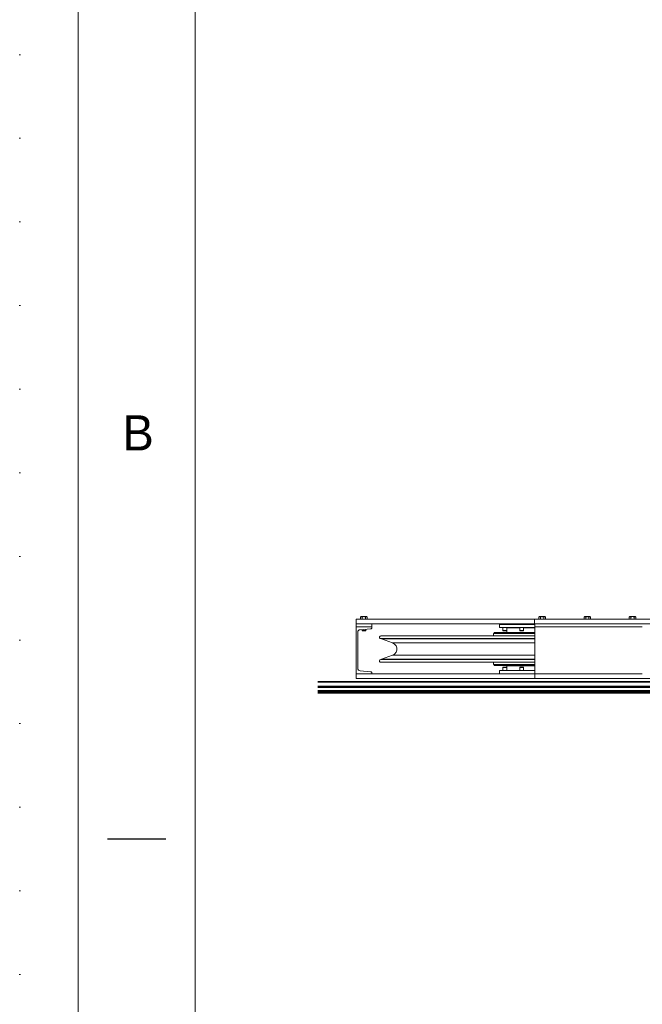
# Model space of a CAD drawing. Header units: millimetres. Extents: x 53056 to 116131, y -669674 to -625124.
# Tile 169 of 256: x 53056 to 57048, y -637882 to -631568. Entities that reach past the tile are written whole.
import ezdxf

# ---------------------------------------------------------------- set-up
doc = ezdxf.new("R2010")
doc.units = ezdxf.units.MM
doc.header["$MEASUREMENT"] = 0
doc.linetypes.add('DGN Style 1', pattern=[536.199087, 0.892178, -535.306909])
doc.layers.add('Main Cradle Rails', color=7, linetype='Continuous', lineweight=0)
doc.layers.add('Sheave', color=7, linetype='Continuous', lineweight=0)
doc.styles.add('Style-ENGINEERING', font='ENGINEERING.shx')

# ---------------------------------------------------------------- blocks, each defined once
blk = doc.blocks.new('*U56')
blk.add_line((-408.047, 141.03), (-413.047, 141.03))
at = {"color": 7, "linetype": 'Continuous', "lineweight": 0, "flags": 128}
blk.add_lwpolyline([(-415.547, 292.03), (415.453, 292.03), (415.453, -291.97), (-415.547, -291.97), (-415.547, 292.03)], close=True, dxfattribs=at)
at = {"color": 7, "linetype": 'Continuous', "lineweight": 13, "flags": 128}
blk.add_lwpolyline([(-405.547, 282.03), (405.453, 282.03), (405.453, -281.97), (-405.547, -281.97), (-405.547, 282.03)], close=True, dxfattribs=at)
at = {"insert": (-410.422, 175.78), "char_height": 3, "attachment_point": 5, "line_spacing_factor": 1.2, "style": 'Style-ENGINEERING'}
blk.add_mtext('B', dxfattribs=at)
blk = doc.blocks.new('*U55')
at = {"color": 7, "linetype": 'DGN Style 1', "lineweight": 0, "flags": 128}
blk.add_lwpolyline([(-31537.5, 22275), (31537.5, 22275), (31537.5, -22275), (-31537.5, -22275), (-31537.5, 22275)], close=True, dxfattribs=at)
at = {"layer": 'Main Cradle Rails', "color": 7, "linetype": 'Continuous', "lineweight": 0}
for p, q in [((-29625.6, 11586.9), (-26403.9, 11586.9)), ((-29625.6, 11581.9), (-26391, 11581.9)), ((-29625.6, 11556.9), (-25343.9, 11556.9)), ((-25343.9, 11551.9), (-29625.6, 11551.9)), ((-29625.6, 11547.5), (-25343.9, 11547.5)), ((-29625.6, 11529.8), (-25343.9, 11529.8)), ((-29625.6, 11524.8), (-25343.9, 11524.8)), ((-29625.6, 11520.2), (-25343.9, 11520.2)), ((-29625.6, 11515.3), (-25343.9, 11515.3)), ((-29625.6, 11511.9), (-25343.9, 11511.9))]:
    blk.add_line(p, q, dxfattribs=at)
at = {"layer": 'Sheave', "color": 7, "linetype": 'Continuous', "lineweight": 0}
for p, q in [((-29351.8, 12000.1), (-29351.8, 11987.1)), ((-29348.9, 12003), (-29347.5, 12003)), ((-29347.5, 12003), (-29343.6, 12003)), ((-29343.7, 12002.2), (-29341.2, 12000.1)), ((-29343.6, 12003), (-29337.6, 12003)), ((-29341.2, 12000.1), (-29341.2, 11987.1)), ((-29323.6, 12003), (-29317.6, 12003)), ((-29323, 12001.4), (-29320, 12000.1)), ((-29320, 12000.1), (-29317.9, 12001.9)), ((-29320, 12000.1), (-29320, 11987.1)), ((-29317.6, 12003), (-29313.7, 12003)), ((-29312.3, 12003), (-29313.7, 12003)), ((-29309.4, 11987.1), (-29309.4, 12000.1)), ((-28209.8, 12000.1), (-28209.8, 11987.1)), ((-28207, 12003), (-28205.6, 12003)), ((-28205.6, 12003), (-28201.6, 12003)), ((-28201.8, 12002.2), (-28199.2, 12000.1)), ((-28201.6, 12003), (-28195.7, 12003)), ((-28199.2, 12000.1), (-28199.2, 11987.1)), ((-28181.6, 12003), (-28175.7, 12003)), ((-28181, 12001.4), (-28178.1, 12000.1)), ((-28178.1, 12000.1), (-28176, 12001.9)), ((-28178.1, 12000.1), (-28178.1, 11987.1)), ((-28175.7, 12003), (-28171.7, 12003)), ((-28170.3, 12003), (-28171.7, 12003)), ((-28167.5, 11987.1), (-28167.5, 12000.1)), ((-27919.8, 12000.1), (-27919.8, 11987.1)), ((-27917, 12003), (-27915.6, 12003)), ((-27915.6, 12003), (-27911.6, 12003)), ((-27911.8, 12002.2), (-27909.2, 12000.1)), ((-27911.6, 12003), (-27905.7, 12003)), ((-27909.2, 12000.1), (-27909.2, 11987.1)), ((-27891.6, 12003), (-27885.7, 12003)), ((-27891, 12001.4), (-27888.1, 12000.1)), ((-27888.1, 12000.1), (-27886, 12001.9)), ((-27888.1, 12000.1), (-27888.1, 11987.1)), ((-27885.7, 12003), (-27881.7, 12003)), ((-27880.3, 12003), (-27881.7, 12003)), ((-27877.5, 11987.1), (-27877.5, 12000.1)), ((-27629.8, 12000.1), (-27629.8, 11987.1)), ((-27627, 12003), (-27625.6, 12003)), ((-27625.6, 12003), (-27621.6, 12003)), ((-27621.8, 12002.2), (-27619.2, 12000.1)), ((-27621.6, 12003), (-27615.7, 12003)), ((-27619.2, 12000.1), (-27619.2, 11987.1)), ((-27601.6, 12003), (-27595.7, 12003)), ((-27601, 12001.4), (-27598.1, 12000.1)), ((-27598.1, 12000.1), (-27596, 12001.9)), ((-27598.1, 12000.1), (-27598.1, 11987.1)), ((-27595.7, 12003), (-27591.7, 12003)), ((-27590.3, 12003), (-27591.7, 12003)), ((-27587.5, 11987.1), (-27587.5, 12000.1)), ((-29380.6, 11957.1), (-29380.6, 11987.1)), ((-29380.6, 11937.1), (-29380.6, 11957.1)), ((-29380.6, 11957.1), (-29379.4, 11957.1)), ((-29380.5, 11937.1), (-29380.6, 11937.1)), ((-29380.5, 11937.1), (-29380.5, 11637.1)), ((-29380.5, 11937.1), (-29280.5, 11937.1)), ((-29362.1, 11957.1), (-29379.4, 11957.1)), ((-29074.2, 11957.1), (-29362.1, 11957.1)), ((-29280.6, 11957.1), (-29280.6, 11937.1)), ((-29280.5, 11937.1), (-29280.5, 11932.5)), ((-28466.1, 11987.1), (-28263.5, 11987.1)), ((-28236.2, 11953.1), (-28462.4, 11953.1)), ((-28462.4, 11953.1), (-28462.4, 11933.1)), ((-28447.7, 11957.1), (-28449.4, 11957.1)), ((-28447.4, 11957.1), (-28447.7, 11957.1)), ((-28437.4, 11957.1), (-28438.9, 11957.1)), ((-28432.2, 11957.1), (-28435.8, 11957.1)), ((-28418.6, 11957.1), (-28419, 11957.1)), ((-28417.4, 11957.1), (-28418.6, 11957.1)), ((-28415.8, 11957.1), (-28417.4, 11957.1)), ((-28414.9, 11957.1), (-28415.8, 11957.1)), ((-28415.4, 11957.1), (-28414.9, 11957.1)), ((-28407.1, 11957.1), (-28407.4, 11957.1)), ((-28405.4, 11957.1), (-28407.1, 11957.1)), ((-28381.5, 11953.1), (-28381.5, 11954.1)), ((-28339.5, 11957.1), (-28341.2, 11957.1)), ((-28339.2, 11957.1), (-28339.5, 11957.1)), ((-28313.1, 11957.1), (-28310.8, 11957.1)), ((-28298.9, 11957.1), (-28299.2, 11957.1)), ((-28297.2, 11957.1), (-28298.9, 11957.1)), ((-28297.2, 11954.1), (-28284.8, 11954.1)), ((-28284.8, 11954.1), (-28257, 11954.1)), ((-28263.5, 11987.1), (-28236.3, 11987.1)), ((-28257, 11954.1), (-28257, 11953.1)), ((-28236.3, 11987.1), (-28215.5, 11987.1)), ((-28236.3, 11957.1), (-28236.3, 11987.1)), ((-28236.2, 11937.1), (-28236.2, 11957.1)), ((-28236.2, 11937.1), (-28236.2, 11637.1)), ((-28236.2, 11937.1), (-28218.9, 11937.1)), ((-29369.4, 11908.9), (-29370.5, 11903.1)), ((-29370.5, 11903.1), (-29370.5, 11671)), ((-29287.9, 11924.5), (-29355.8, 11919.1)), ((-29341.6, 11912.1), (-29340.8, 11912.1)), ((-29340.8, 11912.1), (-29338.4, 11912.1)), ((-29338.4, 11912.1), (-29334.8, 11912.1)), ((-29326.4, 11912.1), (-29322.8, 11912.1)), ((-29322.8, 11912.1), (-29320.4, 11912.1)), ((-29322.1, 11913.1), (-29319.5, 11913.1)), ((-29320.4, 11912.1), (-29319.6, 11912.1)), ((-29318.6, 11913.1), (-29319.5, 11913.1)), ((-29285, 11925.3), (-29287.9, 11924.5)), ((-29217.1, 11878.9), (-29198.8, 11878.9)), ((-29198.8, 11878.9), (-29168.7, 11878.9)), ((-29168.7, 11878.9), (-29127, 11878.9)), ((-29127, 11878.9), (-29074.5, 11878.9)), ((-29074.5, 11878.9), (-29011.7, 11878.9)), ((-29011.7, 11878.9), (-28939.6, 11878.9)), ((-28939.6, 11878.9), (-28859, 11878.9)), ((-28859, 11878.9), (-28771.2, 11878.9)), ((-28499.2, 11895.1), (-28495.7, 11895.1)), ((-28496.1, 11896), (-28496.1, 11901)), ((-28486.7, 11895.1), (-28495.7, 11895.1)), ((-28495.7, 11895.1), (-28486.7, 11895.1)), ((-28486.7, 11895.1), (-28485.5, 11895.1)), ((-28485.5, 11895.1), (-28468.9, 11895.1)), ((-28468.9, 11895.1), (-28451.7, 11895.1)), ((-28462.4, 11933.1), (-28236.2, 11933.1)), ((-28451.7, 11895.1), (-28446.5, 11895.1)), ((-28446.5, 11895.1), (-28419.2, 11895.1)), ((-28438.4, 11912.1), (-28437.6, 11912.1)), ((-28418.9, 11913.1), (-28416.3, 11913.1)), ((-28415.4, 11913.1), (-28416.3, 11913.1)), ((-28412.4, 11902.1), (-28414.2, 11902.1)), ((-28412.4, 11902.1), (-28407, 11902.1)), ((-28408.8, 11902.1), (-28412.4, 11902.1)), ((-28409.2, 11902.1), (-28408.8, 11902.1)), ((-28408.9, 11932.1), (-28408.9, 11933.1)), ((-28408.8, 11901), (-28408.8, 11902.1)), ((-28408.8, 11895.1), (-28408.8, 11896)), ((-28398.2, 11902.1), (-28398.2, 11902.1)), ((-28381.5, 11932.1), (-28381.5, 11933.1)), ((-28377.8, 11902.1), (-28372, 11902.1)), ((-28330.2, 11912.1), (-28329.4, 11912.1)), ((-28310.7, 11913.1), (-28308.1, 11913.1)), ((-28307.2, 11913.1), (-28308.1, 11913.1)), ((-28266.4, 11902.1), (-28260.6, 11902.1)), ((-28257, 11933.1), (-28257, 11932.1)), ((-28240.2, 11902.1), (-28240.2, 11902.1)), ((-28238.1, 11902.1), (-28236.2, 11902.1)), ((-29217.1, 11711.3), (-29198.8, 11711.3)), ((-29198.8, 11711.3), (-29168.7, 11711.3)), ((-29168.7, 11711.3), (-29127, 11711.3)), ((-29127, 11711.3), (-29074.5, 11711.3)), ((-29074.5, 11711.3), (-29011.7, 11711.3)), ((-29011.7, 11711.3), (-28939.6, 11711.3)), ((-28939.6, 11711.3), (-28859, 11711.3)), ((-28859, 11711.3), (-28771.2, 11711.3)), ((-28499.2, 11695.1), (-28495.7, 11695.1)), ((-28496.1, 11694.1), (-28496.1, 11689.1)), ((-28495.7, 11695.1), (-28486.7, 11695.1)), ((-28486.7, 11695.1), (-28485.5, 11695.1)), ((-28485.5, 11695.1), (-28468.9, 11695.1)), ((-28468.9, 11695.1), (-28451.7, 11695.1)), ((-28451.7, 11695.1), (-28446.5, 11695.1)), ((-28446.5, 11695.1), (-28419.2, 11695.1)), ((-28412.4, 11688.1), (-28414.2, 11688.1)), ((-28408.8, 11688.1), (-28412.4, 11688.1)), ((-28408.8, 11688.1), (-28409.2, 11688.1)), ((-28408.8, 11694.1), (-28408.8, 11695.1)), ((-28408.8, 11688.1), (-28408.8, 11689.1)), ((-28398.2, 11688.1), (-28398.2, 11688.1)), ((-28372, 11688.1), (-28377.8, 11688.1)), ((-28236.2, 11711.3), (-28266.6, 11711.3)), ((-28260.6, 11688.1), (-28266.4, 11688.1)), ((-28252, 11695.1), (-28250.3, 11695.1)), ((-28250.3, 11695.1), (-28240.2, 11695.1)), ((-28240.2, 11695.1), (-28236.2, 11695.1)), ((-28240.2, 11688.1), (-28240.2, 11688.1)), ((-28236.2, 11688.1), (-28238.1, 11688.1)), ((-29380.5, 11623.5), (-29380.5, 11637.1)), ((-29380.5, 11637.1), (-29379.3, 11637.1)), ((-29380.5, 11607.1), (-29380.5, 11623.5)), ((-29361.5, 11656.7), (-29355.8, 11655.1)), ((-29355.8, 11655.1), (-29287.9, 11649.7)), ((-29281.1, 11644.6), (-29280.5, 11641.7)), ((-29280.5, 11637.1), (-29280.5, 11641.7)), ((-28462.4, 11657.1), (-28236.2, 11657.1)), ((-28462.4, 11637.1), (-28462.4, 11657.1)), ((-28438.4, 11678.1), (-28437.6, 11678.1)), ((-28418.9, 11677.1), (-28416.3, 11677.1)), ((-28416.3, 11677.1), (-28415.4, 11677.1)), ((-28412.4, 11658.1), (-28414.2, 11658.1)), ((-28412.4, 11658.1), (-28407, 11658.1)), ((-28408.9, 11658.1), (-28412.4, 11658.1)), ((-28409.2, 11658.1), (-28408.9, 11658.1)), ((-28408.9, 11657.1), (-28408.9, 11658.1)), ((-28398.6, 11658.1), (-28398.2, 11658.1)), ((-28381.5, 11658.1), (-28381.6, 11658.1)), ((-28381.5, 11657.1), (-28381.5, 11658.1)), ((-28381.2, 11658.1), (-28372, 11658.1)), ((-28330.2, 11678.1), (-28329.4, 11678.1)), ((-28310.7, 11677.1), (-28308.1, 11677.1)), ((-28308.1, 11677.1), (-28307.2, 11677.1)), ((-28257, 11658.1), (-28257, 11657.1)), ((-28236.2, 11623.5), (-28236.2, 11637.1)), ((-28236.2, 11607.1), (-28236.2, 11623.5))]:
    blk.add_line(p, q, dxfattribs=at)
at = {"layer": 'Sheave', "color": 7, "linetype": 'Continuous', "lineweight": 0, "flags": 128}
for points in [[(-29351.8, 12000.1), (-29348.9, 12003), (-29347.5, 12003), (-29343.6, 12003), (-29337.6, 12003), (-29330.6, 12003)], [(-29343.7, 12002.2), (-29344, 12002.3), (-29345.4, 12002.8), (-29347.1, 12002.9), (-29347.7, 12002.8), (-29347.8, 12002.8), (-29349.7, 12001.9), (-29351.8, 12000.1)], [(-29323, 12001.4), (-29323.7, 12001.7), (-29327.2, 12002.6), (-29330.6, 12002.9), (-29331, 12003), (-29334.7, 12002.5), (-29338.2, 12001.4), (-29338.5, 12001.3), (-29341.2, 12000.1)], [(-29330.6, 12003), (-29330.6, 12003), (-29323.6, 12003), (-29317.6, 12003), (-29313.7, 12003), (-29312.3, 12003), (-29309.4, 12000.1)], [(-29309.4, 12000.1), (-29312, 12002.2), (-29313.5, 12002.8), (-29313.6, 12002.8), (-29315.4, 12002.9), (-29316.1, 12002.8), (-29317.2, 12002.2), (-29317.9, 12001.9)], [(-28209.8, 12000.1), (-28207, 12003), (-28205.6, 12003), (-28201.6, 12003), (-28195.7, 12003), (-28188.7, 12003)], [(-28201.8, 12002.2), (-28202.1, 12002.3), (-28203.4, 12002.8), (-28205.2, 12002.9), (-28205.7, 12002.8), (-28205.9, 12002.8), (-28207.7, 12001.9), (-28209.8, 12000.1)], [(-28181, 12001.4), (-28181.8, 12001.7), (-28185.3, 12002.6), (-28188.7, 12002.9), (-28189, 12003), (-28192.7, 12002.5), (-28196.3, 12001.4), (-28196.5, 12001.3), (-28199.2, 12000.1)], [(-28188.7, 12003), (-28188.7, 12003), (-28181.6, 12003), (-28175.7, 12003), (-28171.7, 12003), (-28170.3, 12003), (-28167.5, 12000.1)], [(-28167.5, 12000.1), (-28170, 12002.2), (-28171.6, 12002.8), (-28171.7, 12002.8), (-28173.4, 12002.9), (-28174.1, 12002.8), (-28175.2, 12002.2), (-28176, 12001.9)], [(-27919.8, 12000.1), (-27917, 12003), (-27915.6, 12003), (-27911.6, 12003), (-27905.7, 12003), (-27898.7, 12003)], [(-27911.8, 12002.2), (-27912.1, 12002.3), (-27913.4, 12002.8), (-27915.2, 12002.9), (-27915.7, 12002.8), (-27915.9, 12002.8), (-27917.7, 12001.9), (-27919.8, 12000.1)], [(-27891, 12001.4), (-27891.8, 12001.7), (-27895.3, 12002.6), (-27898.7, 12002.9), (-27899, 12003), (-27902.7, 12002.5), (-27906.3, 12001.4), (-27906.5, 12001.3), (-27909.2, 12000.1)], [(-27898.7, 12003), (-27898.7, 12003), (-27891.6, 12003), (-27885.7, 12003), (-27881.7, 12003), (-27880.3, 12003), (-27877.5, 12000.1)], [(-27877.5, 12000.1), (-27880, 12002.2), (-27881.6, 12002.8), (-27881.7, 12002.8), (-27883.4, 12002.9), (-27884.1, 12002.8), (-27885.2, 12002.2), (-27886, 12001.9)], [(-27629.8, 12000.1), (-27627, 12003), (-27625.6, 12003), (-27621.6, 12003), (-27615.7, 12003), (-27608.7, 12003)], [(-27621.8, 12002.2), (-27622.1, 12002.3), (-27623.4, 12002.8), (-27625.2, 12002.9), (-27625.7, 12002.8), (-27625.9, 12002.8), (-27627.7, 12001.9), (-27629.8, 12000.1)], [(-27601, 12001.4), (-27601.8, 12001.7), (-27605.3, 12002.6), (-27608.7, 12002.9), (-27609, 12003), (-27612.7, 12002.5), (-27616.3, 12001.4), (-27616.5, 12001.3), (-27619.2, 12000.1)], [(-27608.7, 12003), (-27608.7, 12003), (-27601.6, 12003), (-27595.7, 12003), (-27591.7, 12003), (-27590.3, 12003), (-27587.5, 12000.1)], [(-27587.5, 12000.1), (-27590, 12002.2), (-27591.6, 12002.8), (-27591.7, 12002.8), (-27593.4, 12002.9), (-27594.1, 12002.8), (-27595.2, 12002.2), (-27596, 12001.9)], [(-29380.6, 11987.1), (-29362.1, 11987.1), (-29074.2, 11987.1), (-28973.5, 11987.1), (-28466.1, 11987.1)], [(-27339.5, 11957.1), (-27589.7, 11957.1), (-27753.7, 11957.1), (-28043.7, 11957.1), (-28215.5, 11957.1), (-28236.3, 11957.1), (-28263.5, 11957.1), (-28466.1, 11957.1), (-28973.5, 11957.1), (-29074.2, 11957.1)], [(-28449.4, 11953.1), (-28449.4, 11957.1), (-28447.7, 11957.1), (-28443, 11957.1), (-28435.8, 11957.1), (-28427.4, 11957.1), (-28419, 11957.1), (-28411.8, 11957.1), (-28407.1, 11957.1), (-28405.4, 11957.1), (-28405.4, 11953.1)], [(-28443, 11957.1), (-28443.5, 11957.1), (-28444.5, 11957.1), (-28447.4, 11957.1), (-28447.4, 11957.1), (-28446.7, 11957.1), (-28443.5, 11957.1), (-28443, 11957.1)], [(-28437.4, 11957.1), (-28437.4, 11957.1), (-28440.1, 11957.1), (-28441.2, 11957.1), (-28443, 11957.1)], [(-28443, 11957.1), (-28442.4, 11957.1), (-28440.1, 11957.1), (-28439.4, 11957.1)], [(-28438.9, 11957.1), (-28439.9, 11957.1), (-28439.4, 11957.1)], [(-28435.8, 11957.1), (-28436.2, 11957.1), (-28437.4, 11957.1)], [(-28419, 11957.1), (-28421.3, 11957.1), (-28422.6, 11957.1)], [(-28411.8, 11957.1), (-28412.4, 11957.1), (-28414.7, 11957.1), (-28415.6, 11957.1), (-28417.4, 11957.1), (-28417.4, 11957.1)], [(-28411.8, 11957.1), (-28413.6, 11957.1), (-28414.7, 11957.1), (-28415.4, 11957.1)], [(-28407.4, 11957.1), (-28407.4, 11957.1), (-28410.3, 11957.1), (-28411.3, 11957.1), (-28411.8, 11957.1)], [(-28407.4, 11957.1), (-28408.1, 11957.1), (-28411.3, 11957.1), (-28411.8, 11957.1)], [(-28381.5, 11954.1), (-28353.6, 11954.1), (-28341.2, 11954.1)], [(-28341.2, 11953.1), (-28341.2, 11957.1), (-28339.5, 11957.1), (-28334.8, 11957.1), (-28327.6, 11957.1), (-28319.2, 11957.1), (-28310.8, 11957.1), (-28303.6, 11957.1), (-28298.9, 11957.1), (-28297.2, 11957.1), (-28297.2, 11953.1)], [(-28334.8, 11957.1), (-28335.3, 11957.1), (-28336.3, 11957.1), (-28339.2, 11957.1)], [(-28339.2, 11957.1), (-28339.2, 11957.1), (-28338.5, 11957.1), (-28335.3, 11957.1), (-28334.8, 11957.1)], [(-28329.2, 11957.1), (-28331.9, 11957.1), (-28333, 11957.1), (-28334.8, 11957.1)], [(-28334.8, 11957.1), (-28334.2, 11957.1), (-28331.9, 11957.1), (-28331.2, 11957.1)], [(-28331.2, 11957.1), (-28331.7, 11957.1), (-28330.8, 11957.1), (-28329.2, 11957.1)], [(-28329.2, 11957.1), (-28328, 11957.1), (-28327.6, 11957.1)], [(-28327.6, 11957.1), (-28324, 11957.1), (-28324, 11957.1)], [(-28314.4, 11957.1), (-28314.4, 11957.1), (-28313.1, 11957.1)], [(-28310.8, 11957.1), (-28310.4, 11957.1), (-28309.2, 11957.1)], [(-28309.2, 11957.1), (-28307.7, 11957.1), (-28306.7, 11957.1), (-28307.2, 11957.1)], [(-28303.6, 11957.1), (-28304.2, 11957.1), (-28306.5, 11957.1), (-28307.4, 11957.1), (-28309.2, 11957.1), (-28309.2, 11957.1)], [(-28307.2, 11957.1), (-28306.5, 11957.1), (-28305.4, 11957.1), (-28303.6, 11957.1)], [(-28303.6, 11957.1), (-28303.1, 11957.1), (-28302.1, 11957.1), (-28299.2, 11957.1), (-28299.2, 11957.1)], [(-28299.2, 11957.1), (-28299.9, 11957.1), (-28303.1, 11957.1), (-28303.6, 11957.1)], [(-28218.9, 11937.1), (-28043.6, 11937.1), (-27753.6, 11937.1), (-27546.3, 11937.1)], [(-28215.5, 11987.1), (-28043.7, 11987.1), (-27753.7, 11987.1), (-27589.7, 11987.1), (-27339.5, 11987.1), (-27199.3, 11987.1), (-27125.4, 11987.1), (-27080.5, 11987.1), (-26948.7, 11987.1)], [(-29355.8, 11919.1), (-29361.5, 11917.5), (-29366.3, 11914), (-29369.4, 11908.9)], [(-29318.6, 11922), (-29318.6, 11913.1), (-29319.6, 11912.1), (-29320.4, 11912.1), (-29322.8, 11912.1), (-29326.4, 11912.1), (-29330.6, 11912.1), (-29334.8, 11912.1), (-29338.4, 11912.1), (-29340.8, 11912.1), (-29341.6, 11912.1), (-29342.6, 11913.1), (-29342.6, 11920.1)], [(-29322.1, 11913.1), (-29326, 11913.1), (-29330.6, 11913.1), (-29335.2, 11913.1), (-29339.1, 11913.1), (-29341.7, 11913.1), (-29342.6, 11913.1)], [(-29280.5, 11932.5), (-29281.1, 11929.5), (-29282.7, 11927), (-29285, 11925.3)], [(-29217.6, 11862.9), (-29223.2, 11862.9), (-29226.3, 11863.5), (-29228.9, 11865.2), (-29230.6, 11867.8), (-29231.2, 11870.9), (-29230.6, 11873.9), (-29228.9, 11876.5), (-29226.3, 11878.2), (-29223.2, 11878.9), (-29217.1, 11878.9)], [(-29223.2, 11878.9), (-29223.2, 11878.9), (-29217.1, 11878.9), (-29198.8, 11878.9), (-29168.7, 11878.9), (-29127, 11878.9), (-29074.5, 11878.9), (-29011.7, 11878.9), (-28939.6, 11878.9), (-28859, 11878.9), (-28771.2, 11878.9), (-28677.3, 11878.9), (-28578.5, 11878.9), (-28476.2, 11878.9), (-28371.8, 11878.9)], [(-28499.2, 11878.9), (-28499.2, 11895.1), (-28495.7, 11895.1)], [(-28427.7, 11901), (-28427.7, 11901), (-28472.2, 11901), (-28496.1, 11901), (-28496.1, 11901)], [(-28496.1, 11901), (-28496.1, 11901), (-28472.2, 11901), (-28427.7, 11901), (-28368.5, 11901), (-28302.6, 11901), (-28239, 11901), (-28236.2, 11901)], [(-28427.7, 11896), (-28427.7, 11896), (-28472.2, 11896), (-28496.1, 11896), (-28496.1, 11896)], [(-28496.1, 11896), (-28496.1, 11896), (-28472.2, 11896), (-28427.7, 11896), (-28368.5, 11896), (-28302.6, 11896), (-28239, 11896), (-28236.2, 11896)], [(-28486.7, 11895.1), (-28485.5, 11895.1), (-28468.9, 11895.1), (-28451.7, 11895.1), (-28446.5, 11895.1), (-28419.2, 11895.1), (-28399.1, 11895.1), (-28388.1, 11895.1), (-28354.3, 11895.1), (-28335.7, 11895.1), (-28319.2, 11895.1), (-28319.2, 11895.1)], [(-28439.4, 11933.1), (-28439.4, 11913.1), (-28438.4, 11912.1), (-28437.6, 11912.1), (-28435.2, 11912.1), (-28431.6, 11912.1), (-28431.6, 11912.1)], [(-28418.9, 11913.1), (-28422.8, 11913.1), (-28427.4, 11913.1), (-28432, 11913.1), (-28435.9, 11913.1), (-28438.5, 11913.1), (-28439.4, 11913.1)], [(-28415.4, 11933.1), (-28415.4, 11913.1), (-28416.4, 11912.1), (-28417.2, 11912.1), (-28419.6, 11912.1), (-28423.2, 11912.1), (-28427.4, 11912.1), (-28431.6, 11912.1), (-28435.2, 11912.1), (-28437.6, 11912.1)], [(-28423.2, 11912.1), (-28423.2, 11912.1), (-28419.6, 11912.1), (-28417.2, 11912.1), (-28416.4, 11912.1)], [(-28412.4, 11902.1), (-28414.2, 11902.1), (-28414.2, 11932.1), (-28412.4, 11932.1), (-28407, 11932.1), (-28398.2, 11932.1), (-28386.4, 11932.1), (-28372, 11932.1), (-28355.6, 11932.1), (-28337.7, 11932.1), (-28331.2, 11932.1)], [(-28355.6, 11901), (-28355.6, 11901), (-28386.4, 11901), (-28407, 11901), (-28414.2, 11901), (-28408.8, 11901)], [(-28355.6, 11896), (-28355.6, 11896), (-28386.4, 11896), (-28407, 11896), (-28414.2, 11896), (-28408.8, 11896)], [(-28399.1, 11895.1), (-28407, 11895.1), (-28412.4, 11895.1), (-28414.2, 11895.1)], [(-28409.2, 11932.1), (-28409.2, 11932.1), (-28408.9, 11932.1)], [(-28408.8, 11902.1), (-28409.2, 11902.1), (-28409.2, 11902.1)], [(-28408.2, 11902.1), (-28408.8, 11902.1), (-28408.8, 11902.1)], [(-28408.2, 11902.1), (-28407.5, 11902.1), (-28407, 11902.1)], [(-28236.2, 11902.1), (-28240.2, 11902.1), (-28252, 11902.1), (-28266.4, 11902.1), (-28282.9, 11902.1), (-28300.7, 11902.1), (-28319.2, 11902.1), (-28337.7, 11902.1), (-28355.6, 11902.1), (-28372, 11902.1), (-28386.4, 11902.1), (-28398.2, 11902.1), (-28407, 11902.1)], [(-28407, 11902.1), (-28402.4, 11902.1), (-28400.3, 11902.1)], [(-28398.2, 11902.1), (-28399.8, 11902.1), (-28400, 11902.1), (-28400.3, 11902.1)], [(-28388.1, 11895.1), (-28398.2, 11895.1), (-28399.1, 11895.1)], [(-28398.2, 11902.1), (-28394, 11902.1), (-28386.4, 11902.1)], [(-28372, 11895.1), (-28372, 11895.1), (-28386.4, 11895.1), (-28388.1, 11895.1)], [(-28386.4, 11902.1), (-28382.8, 11902.1), (-28380.6, 11902.1)], [(-28377.8, 11902.1), (-28379.8, 11902.1), (-28380.1, 11902.1), (-28380.6, 11902.1)], [(-28369.2, 11932.1), (-28369.2, 11932.1), (-28372, 11932.1)], [(-28372, 11902.1), (-28369.2, 11902.1), (-28369.2, 11902.1)], [(-28371.8, 11878.9), (-28266.6, 11878.9), (-28236.2, 11878.9)], [(-28351.9, 11902.1), (-28351.9, 11902.1), (-28352.3, 11902.1)], [(-28331.2, 11933.1), (-28331.2, 11913.1), (-28330.2, 11912.1), (-28329.4, 11912.1), (-28327, 11912.1), (-28323.4, 11912.1), (-28323.4, 11912.1)], [(-28310.7, 11913.1), (-28314.6, 11913.1), (-28319.2, 11913.1), (-28323.8, 11913.1), (-28327.7, 11913.1), (-28330.3, 11913.1), (-28331.2, 11913.1)], [(-28307.2, 11933.1), (-28307.2, 11913.1), (-28308.2, 11912.1), (-28309, 11912.1), (-28311.4, 11912.1), (-28315, 11912.1), (-28319.2, 11912.1), (-28323.4, 11912.1), (-28327, 11912.1), (-28329.4, 11912.1)], [(-28319.2, 11895.1), (-28284.1, 11895.1), (-28270.2, 11895.1), (-28250.3, 11895.1), (-28236.2, 11895.1)], [(-28315, 11912.1), (-28315, 11912.1), (-28311.4, 11912.1), (-28309, 11912.1), (-28308.2, 11912.1)], [(-28307.2, 11932.1), (-28300.7, 11932.1), (-28282.9, 11932.1), (-28266.4, 11932.1), (-28252, 11932.1), (-28240.2, 11932.1), (-28236.2, 11932.1)], [(-28286.1, 11902.1), (-28286.7, 11902.1), (-28286.7, 11902.1)], [(-28236.2, 11901), (-28252, 11901), (-28282.9, 11901), (-28282.9, 11901)], [(-28236.2, 11896), (-28252, 11896), (-28282.9, 11896), (-28282.9, 11896)], [(-28266.4, 11932.1), (-28269.2, 11932.1), (-28269.2, 11932.1)], [(-28269.2, 11902.1), (-28269.2, 11902.1), (-28266.4, 11902.1)], [(-28250.3, 11895.1), (-28252, 11895.1), (-28266.4, 11895.1), (-28266.4, 11895.1)], [(-28257.8, 11902.1), (-28258.6, 11902.1), (-28260.6, 11902.1)], [(-28257.8, 11902.1), (-28255.6, 11902.1), (-28252, 11902.1)], [(-28252, 11902.1), (-28244.4, 11902.1), (-28240.2, 11902.1)], [(-28236.2, 11895.1), (-28240.2, 11895.1), (-28250.3, 11895.1)], [(-28238.1, 11902.1), (-28238.6, 11902.1), (-28240.2, 11902.1)], [(-28236.2, 11862.9), (-28266.6, 11862.9), (-28371.8, 11862.9), (-28476.2, 11862.9), (-28578.5, 11862.9), (-28677.3, 11862.9), (-28771.2, 11862.9), (-28859, 11862.9), (-28939.6, 11862.9), (-29011.7, 11862.9), (-29074.5, 11862.9), (-29127, 11862.9), (-29168.7, 11862.9), (-29198.8, 11862.9), (-29217.1, 11862.9), (-29223.2, 11862.9), (-29223.2, 11862.9)], [(-29146.8, 11834.5), (-29218.4, 11860.6), (-29217.6, 11862.9)], [(-28236.2, 11860.6), (-28244.9, 11860.6), (-28393.5, 11860.6), (-28540, 11860.6), (-28680.4, 11860.6), (-28811, 11860.6), (-28928.2, 11860.6), (-29028.8, 11860.6), (-29110, 11860.6), (-29169.7, 11860.6), (-29206.2, 11860.6), (-29218.4, 11860.6)], [(-29217.6, 11727.3), (-29218.4, 11729.6), (-29146.8, 11755.6), (-29134.2, 11762.9), (-29124.8, 11774.1), (-29119.8, 11787.8), (-29119.8, 11802.4), (-29124.8, 11816.1), (-29134.2, 11827.2), (-29146.8, 11834.5)], [(-29146.8, 11834.5), (-29135.6, 11834.5), (-29102, 11834.5), (-29047.1, 11834.5), (-28972.3, 11834.5), (-28879.7, 11834.5), (-28771.9, 11834.5), (-28651.7, 11834.5), (-28522.4, 11834.5), (-28387.6, 11834.5), (-28250.9, 11834.5), (-28236.2, 11834.5)], [(-28236.2, 11755.6), (-28250.9, 11755.6), (-28387.6, 11755.6), (-28522.4, 11755.6), (-28651.7, 11755.6), (-28771.9, 11755.6), (-28879.7, 11755.6), (-28972.3, 11755.6), (-29047.1, 11755.6), (-29102, 11755.6), (-29135.6, 11755.6), (-29146.8, 11755.6)], [(-28266.6, 11711.3), (-28371.8, 11711.3), (-28476.2, 11711.3), (-28578.5, 11711.3), (-28677.3, 11711.3), (-28771.2, 11711.3), (-28859, 11711.3), (-28939.6, 11711.3), (-29011.7, 11711.3), (-29074.5, 11711.3), (-29127, 11711.3), (-29168.7, 11711.3), (-29198.8, 11711.3), (-29217.1, 11711.3), (-29223.2, 11711.3), (-29226.3, 11711.9), (-29228.9, 11713.6), (-29230.6, 11716.2), (-29231.2, 11719.3), (-29230.6, 11722.4), (-29228.9, 11725), (-29226.3, 11726.7), (-29223.2, 11727.3), (-29217.6, 11727.3)], [(-28236.2, 11727.3), (-28266.6, 11727.3), (-28371.8, 11727.3), (-28476.2, 11727.3), (-28578.5, 11727.3), (-28677.3, 11727.3), (-28771.2, 11727.3), (-28859, 11727.3), (-28939.6, 11727.3), (-29011.7, 11727.3), (-29074.5, 11727.3), (-29127, 11727.3), (-29168.7, 11727.3), (-29198.8, 11727.3), (-29217.1, 11727.3), (-29223.2, 11727.3), (-29223.2, 11727.3)], [(-29223.2, 11711.3), (-29223.2, 11711.3), (-29217.1, 11711.3)], [(-28236.2, 11729.6), (-28244.9, 11729.6), (-28393.5, 11729.6), (-28540, 11729.6), (-28680.4, 11729.6), (-28811, 11729.6), (-28928.2, 11729.6), (-29028.8, 11729.6), (-29110, 11729.6), (-29169.7, 11729.6), (-29206.2, 11729.6), (-29218.4, 11729.6)], [(-28236.2, 11695.1), (-28250.3, 11695.1), (-28270.2, 11695.1), (-28284.1, 11695.1), (-28319.2, 11695.1), (-28335.7, 11695.1), (-28354.3, 11695.1), (-28388.1, 11695.1), (-28399.1, 11695.1), (-28419.2, 11695.1), (-28446.5, 11695.1), (-28451.7, 11695.1), (-28468.9, 11695.1), (-28485.5, 11695.1), (-28486.7, 11695.1), (-28495.7, 11695.1), (-28499.2, 11695.1), (-28499.2, 11711.3)], [(-28236.2, 11694.1), (-28239, 11694.1), (-28302.6, 11694.1), (-28368.5, 11694.1), (-28427.7, 11694.1), (-28472.2, 11694.1), (-28496.1, 11694.1), (-28496.1, 11694.1)], [(-28496.1, 11694.1), (-28496.1, 11694.1), (-28472.2, 11694.1), (-28427.7, 11694.1), (-28427.7, 11694.1)], [(-28236.2, 11689.1), (-28239, 11689.1), (-28302.6, 11689.1), (-28368.5, 11689.1), (-28427.7, 11689.1), (-28472.2, 11689.1), (-28496.1, 11689.1), (-28496.1, 11689.1)], [(-28496.1, 11689.1), (-28496.1, 11689.1), (-28472.2, 11689.1), (-28427.7, 11689.1), (-28427.7, 11689.1)], [(-28414.2, 11695.1), (-28412.4, 11695.1), (-28407, 11695.1), (-28399.1, 11695.1)], [(-28408.8, 11694.1), (-28414.2, 11694.1), (-28407, 11694.1), (-28386.4, 11694.1), (-28355.6, 11694.1), (-28355.6, 11694.1)], [(-28408.8, 11689.1), (-28414.2, 11689.1), (-28407, 11689.1), (-28386.4, 11689.1), (-28355.6, 11689.1), (-28355.6, 11689.1)], [(-28412.4, 11658.1), (-28414.2, 11658.1), (-28414.2, 11688.1), (-28412.4, 11688.1), (-28407, 11688.1), (-28398.2, 11688.1), (-28386.4, 11688.1), (-28372, 11688.1), (-28355.6, 11688.1), (-28337.7, 11688.1), (-28319.2, 11688.1), (-28300.7, 11688.1), (-28282.9, 11688.1), (-28266.4, 11688.1), (-28252, 11688.1), (-28240.2, 11688.1), (-28236.2, 11688.1)], [(-28409.2, 11688.1), (-28409.2, 11688.1), (-28408.8, 11688.1)], [(-28408.8, 11688.1), (-28408.8, 11688.1), (-28408.2, 11688.1)], [(-28407, 11688.1), (-28407.5, 11688.1), (-28408.2, 11688.1)], [(-28400.3, 11688.1), (-28402.4, 11688.1), (-28407, 11688.1)], [(-28400.3, 11688.1), (-28399.8, 11688.1), (-28398.2, 11688.1)], [(-28399.1, 11695.1), (-28398.2, 11695.1), (-28388.1, 11695.1)], [(-28386.4, 11688.1), (-28394, 11688.1), (-28398.2, 11688.1)], [(-28388.1, 11695.1), (-28386.4, 11695.1), (-28372, 11695.1), (-28372, 11695.1)], [(-28380.6, 11688.1), (-28382.8, 11688.1), (-28386.4, 11688.1)], [(-28380.6, 11688.1), (-28379.8, 11688.1), (-28377.8, 11688.1)], [(-28369.2, 11688.1), (-28369.2, 11688.1), (-28372, 11688.1)], [(-28286.7, 11688.1), (-28286.7, 11688.1), (-28286.5, 11688.1), (-28286.1, 11688.1)], [(-28282.9, 11694.1), (-28282.9, 11694.1), (-28252, 11694.1), (-28236.2, 11694.1)], [(-28282.9, 11689.1), (-28282.9, 11689.1), (-28252, 11689.1), (-28236.2, 11689.1)], [(-28266.4, 11688.1), (-28269.2, 11688.1), (-28269.2, 11688.1)], [(-28266.4, 11695.1), (-28266.4, 11695.1), (-28252, 11695.1)], [(-28260.6, 11688.1), (-28258.6, 11688.1), (-28258.3, 11688.1), (-28257.8, 11688.1)], [(-28252, 11688.1), (-28255.6, 11688.1), (-28257.8, 11688.1)], [(-28240.2, 11688.1), (-28244.4, 11688.1), (-28252, 11688.1)], [(-28240.2, 11688.1), (-28238.6, 11688.1), (-28238.5, 11688.1), (-28238.1, 11688.1)], [(-27546.2, 11637.1), (-28236.2, 11637.1), (-29379.3, 11637.1)], [(-29370.5, 11671), (-29369.4, 11665.2), (-29366.3, 11660.2), (-29361.5, 11656.7)], [(-29287.9, 11649.7), (-29285, 11648.9), (-29282.7, 11647.1), (-29281.1, 11644.6)], [(-28438.4, 11678.1), (-28439.4, 11677.1), (-28439.4, 11657.1)], [(-28439.4, 11677.1), (-28438.5, 11677.1), (-28435.9, 11677.1), (-28432, 11677.1), (-28427.4, 11677.1), (-28422.8, 11677.1), (-28418.9, 11677.1)], [(-28431.6, 11678.1), (-28431.6, 11678.1), (-28435.2, 11678.1), (-28437.6, 11678.1), (-28438.4, 11678.1)], [(-28437.6, 11678.1), (-28435.2, 11678.1), (-28431.6, 11678.1), (-28427.4, 11678.1), (-28423.2, 11678.1), (-28419.6, 11678.1), (-28417.2, 11678.1), (-28416.4, 11678.1), (-28415.4, 11677.1), (-28415.4, 11657.1)], [(-28416.4, 11678.1), (-28417.2, 11678.1), (-28419.6, 11678.1), (-28423.2, 11678.1), (-28423.2, 11678.1)], [(-28408.9, 11658.1), (-28409.2, 11658.1), (-28409.2, 11658.1)], [(-28408.2, 11658.1), (-28408.9, 11658.1), (-28408.9, 11658.1)], [(-28408.2, 11658.1), (-28407.5, 11658.1), (-28407, 11658.1)], [(-28331.2, 11658.1), (-28337.7, 11658.1), (-28355.6, 11658.1), (-28372, 11658.1), (-28386.4, 11658.1), (-28398.2, 11658.1), (-28407, 11658.1)], [(-28407, 11658.1), (-28402.4, 11658.1), (-28400.7, 11658.1)], [(-28398.6, 11658.1), (-28400.3, 11658.1), (-28400.7, 11658.1)], [(-28398.2, 11658.1), (-28394, 11658.1), (-28386.4, 11658.1)], [(-28386.4, 11658.1), (-28382.8, 11658.1), (-28381.6, 11658.1)], [(-28372, 11658.1), (-28369.2, 11658.1), (-28369.2, 11658.1)], [(-28365.3, 11658.1), (-28363.7, 11658.1), (-28363.7, 11658.1)], [(-28330.2, 11678.1), (-28331.2, 11677.1), (-28331.2, 11657.1)], [(-28331.2, 11677.1), (-28330.3, 11677.1), (-28327.7, 11677.1), (-28323.8, 11677.1), (-28319.2, 11677.1), (-28314.6, 11677.1), (-28310.7, 11677.1)], [(-28323.4, 11678.1), (-28323.4, 11678.1), (-28327, 11678.1), (-28329.4, 11678.1), (-28330.2, 11678.1)], [(-28329.4, 11678.1), (-28327, 11678.1), (-28323.4, 11678.1), (-28319.2, 11678.1), (-28315, 11678.1), (-28311.4, 11678.1), (-28309, 11678.1), (-28308.2, 11678.1), (-28307.2, 11677.1), (-28307.2, 11657.1)], [(-28308.2, 11678.1), (-28309, 11678.1), (-28311.4, 11678.1), (-28315, 11678.1), (-28315, 11678.1)], [(-28236.2, 11658.1), (-28240.2, 11658.1), (-28252, 11658.1), (-28266.4, 11658.1), (-28282.9, 11658.1), (-28300.7, 11658.1), (-28307.2, 11658.1)], [(-28269.2, 11658.1), (-28269.2, 11658.1), (-28266.4, 11658.1)], [(-26948.6, 11607.1), (-26948.6, 11607.1), (-28236.2, 11607.1), (-29380.5, 11607.1), (-29380.5, 11607.1)]]:
    blk.add_lwpolyline(points, dxfattribs=at)
at = {"xscale": 74.99999999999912, "yscale": 74.99999999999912, "zscale": 74.99999999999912}
blk.add_blockref('*U56', (3.5, -2.2), dxfattribs=at)

msp = doc.modelspace()

# ---------------------------------------------------------------- block references
at = {"color": 7, "linetype": 'DGN Style 1', "lineweight": 0}
msp.add_blockref('*U55', (84593.95, -647399.35), dxfattribs=at)

doc.saveas('drawing.dxf')
